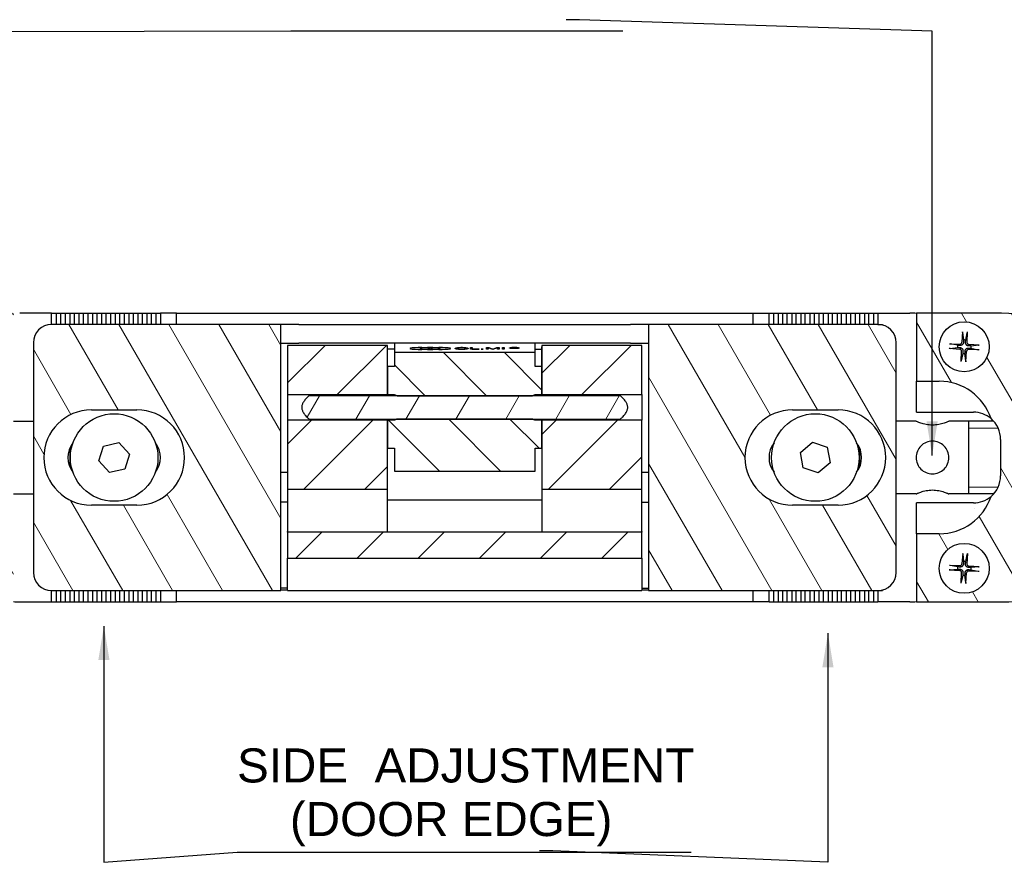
# Model space of a CAD drawing. Header units: millimetres. Extents: x 7 to 622, y 6 to 438.
# Tile 3 of 9: x 75 to 183, y 240 to 333. Entities that reach past the tile are written whole.
import ezdxf

# ---------------------------------------------------------------- set-up
doc = ezdxf.new("R2010")
doc.units = ezdxf.units.MM
doc.header["$LTSCALE"] = 1.5
for name, color, linetype, lineweight in [('Simbolo (ISO)', 7, 'Continuous', 25), ('Tratteggio (ISO)', 7, 'Continuous', 15), ('Visibile (ISO)', 7, 'Continuous', 25), ('Visibile sottile (ISO)', 7, 'Continuous', 20)]:
    doc.layers.add(name, color=color, linetype=linetype, lineweight=lineweight)
doc.styles.add('Miglioranzo', font='ARIAL.TTF')
doc.dimstyles.new('Default - Metodo 1b (ISO)$7', dxfattribs={"dimscale": 1.5, "dimtxt": 2.5, "dimasz": 2.5, "dimexe": 3.175, "dimexo": 0, "dimgap": 0.762, "dimtad": 1, "dimtoh": 1, "dimrnd": 1e-08, "dimtxsty": 'Miglioranzo', "dimcen": 0.09, "dimdle": 10, "dimclrd": 256, "dimclre": 256, "dimclrt": 256, "dimazin": 2, "dimtfac": 1.4, "dimtmove": 0, "dimatfit": 3, "dimfxl": 1, "dimtolj": 1, "dimlwd": -1, "dimlwe": -1, "dimarcsym": 0})

msp = doc.modelspace()

# ---------------------------------------------------------------- hatches: boundary and pattern name
at = {"layer": 'Tratteggio (ISO)'}
h = msp.add_hatch(dxfattribs=at)
h.set_pattern_fill('ANSI31', color=256, scale=38.1, angle=75.0002, style=0)
h.set_pattern_definition([(120.0002, (0, 0), (-4.12444, -2.38126), [])])
edge = h.paths.add_edge_path()
edge.add_line((71.56, 293.03), (74.06, 293.03))
edge.add_line((74.06, 293.03), (74.06, 300.53))
edge.add_line((74.06, 300.53), (64.66, 300.53))
edge.add_ellipse((64.66, 284.63), major_axis=(0, 15.9), ratio=1, start_angle=0, end_angle=180)
edge.add_line((64.66, 268.73), (74.06, 268.73))
edge.add_line((74.06, 268.73), (74.06, 276.23))
edge.add_line((74.06, 276.23), (71.56, 276.23))
edge.add_ellipse((71.56, 282.23), major_axis=(0, -6), ratio=1, start_angle=288.2831, end_angle=360, ccw=False)
edge.add_ellipse((67.81, 282.63), major_axis=(-1.95, -2.28), ratio=1, start_angle=310.469, end_angle=360, ccw=False)
edge.add_line((64.81, 282.63), (64.81, 286.63))
edge.add_ellipse((67.81, 286.63), major_axis=(-3, 0), ratio=1, start_angle=310.469, end_angle=360, ccw=False)
edge.add_ellipse((71.56, 287.03), major_axis=(-5.7, 1.88), ratio=1, start_angle=288.2831, end_angle=360, ccw=False)
edge = h.paths.add_edge_path(flags=0)
edge.add_ellipse((58.81, 276.13), major_axis=(5.15, 0), ratio=1, start_angle=0, end_angle=360)
edge = h.paths.add_edge_path(flags=0)
edge.add_ellipse((58.81, 293.13), major_axis=(5.15, 0), ratio=1, start_angle=0, end_angle=360)
edge = h.paths.add_edge_path(flags=0)
edge.add_ellipse((68.81, 272.43), major_axis=(0.02, -2.75), ratio=1, start_angle=0, end_angle=360)
edge = h.paths.add_edge_path(flags=0)
edge.add_ellipse((68.81, 296.83), major_axis=(0.01, -2.75), ratio=1, start_angle=0, end_angle=360)
edge = h.paths.add_edge_path()
edge.add_line((176.01, 276.23), (173.51, 276.23))
edge.add_line((173.51, 276.23), (173.51, 268.73))
edge.add_line((173.51, 268.73), (182.86, 268.73))
edge.add_ellipse((182.86, 284.63), major_axis=(0, -15.9), ratio=1, start_angle=0, end_angle=180)
edge.add_line((182.86, 300.53), (173.51, 300.53))
edge.add_line((173.51, 300.53), (173.51, 293.03))
edge.add_line((173.51, 293.03), (176.01, 293.03))
edge.add_ellipse((176.01, 287.03), major_axis=(0, 6), ratio=1, start_angle=288.2831, end_angle=360, ccw=False)
edge.add_ellipse((179.76, 286.63), major_axis=(1.95, 2.28), ratio=1, start_angle=310.469, end_angle=360, ccw=False)
edge.add_line((182.76, 286.63), (182.76, 282.63))
edge.add_ellipse((179.76, 282.63), major_axis=(3, 0), ratio=1, start_angle=310.469, end_angle=360, ccw=False)
edge.add_ellipse((176.01, 282.23), major_axis=(5.7, -1.88), ratio=1, start_angle=288.2831, end_angle=360, ccw=False)
edge = h.paths.add_edge_path(flags=0)
edge.add_ellipse((188.76, 293.13), major_axis=(5.15, 0), ratio=1, start_angle=0, end_angle=360)
edge = h.paths.add_edge_path(flags=0)
edge.add_ellipse((188.76, 276.13), major_axis=(5.15, 0), ratio=1, start_angle=0, end_angle=360)
edge = h.paths.add_edge_path(flags=0)
edge.add_ellipse((178.76, 272.43), major_axis=(-0.14, -2.75), ratio=1, start_angle=0, end_angle=360)
edge = h.paths.add_edge_path(flags=0)
edge.add_ellipse((178.76, 296.83), major_axis=(-0.13, -2.75), ratio=1, start_angle=0, end_angle=360)
edge = h.paths.add_edge_path()
edge.add_line((144.01, 299.28), (144.01, 269.98))
edge.add_line((144.01, 269.98), (169.26, 269.98))
edge.add_ellipse((169.26, 271.98), major_axis=(0, -2), ratio=1, start_angle=0, end_angle=90)
edge.add_line((171.26, 271.98), (171.26, 297.28))
edge.add_ellipse((169.26, 297.28), major_axis=(2, 0), ratio=1, start_angle=0, end_angle=90)
edge.add_line((169.26, 299.28), (144.01, 299.28))
edge = h.paths.add_edge_path(flags=0)
edge.add_ellipse((164.86, 284.63), major_axis=(0, 5.25), ratio=1, start_angle=180, end_angle=360)
edge.add_line((164.86, 289.88), (159.86, 289.88))
edge.add_ellipse((159.86, 284.63), major_axis=(0, -5.25), ratio=1, start_angle=180, end_angle=360)
edge.add_line((159.86, 279.38), (164.86, 279.38))
edge = h.paths.add_edge_path()
edge.add_line((78.26, 269.98), (103.51, 269.98))
edge.add_line((103.51, 269.98), (103.51, 299.28))
edge.add_line((103.51, 299.28), (78.26, 299.28))
edge.add_ellipse((78.26, 297.28), major_axis=(0, 2), ratio=1, start_angle=0, end_angle=90)
edge.add_line((76.26, 297.28), (76.26, 271.98))
edge.add_ellipse((78.26, 271.98), major_axis=(-2, 0), ratio=1, start_angle=0, end_angle=90)
edge = h.paths.add_edge_path(flags=0)
edge.add_ellipse((87.66, 284.63), major_axis=(0, 5.25), ratio=1, start_angle=180, end_angle=360)
edge.add_line((87.66, 289.88), (82.66, 289.88))
edge.add_ellipse((82.66, 284.63), major_axis=(0, -5.25), ratio=1, start_angle=180, end_angle=360)
edge.add_line((82.66, 279.38), (87.66, 279.38))
h = msp.add_hatch(dxfattribs=at)
h.set_pattern_fill('ANSI31', color=256, scale=38.1, style=0)
h.set_pattern_definition([(45, (0, 0), (-3.367596, 3.367596), [])])
h.paths.add_polyline_path([(104.26, 291.56), (115.26, 291.56), (115.26, 294.65), (115.26, 296.98), (104.26, 296.98)])
h.paths.add_polyline_path([(115.26, 288.74), (104.26, 288.74), (104.26, 281.15), (115.26, 281.15), (115.26, 285.65)])
h.paths.add_polyline_path([(132.26, 281.15), (143.26, 281.15), (143.26, 288.74), (132.26, 288.74), (132.26, 285.65)])
h.paths.add_polyline_path([(143.26, 296.98), (132.26, 296.98), (132.26, 294.65), (132.26, 291.56), (143.26, 291.56)])
h.paths.add_polyline_path([(143.26, 273.55), (143.26, 276.41), (104.26, 276.41), (104.26, 273.55)])
h = msp.add_hatch(dxfattribs=at)
h.set_pattern_fill('ANSI31', color=256, scale=38.1, angle=90.0002, style=0)
h.set_pattern_definition([(135.0002, (0, 0), (-3.367584, -3.36761), [])])
edge = h.paths.add_edge_path()
edge.add_line((116.01, 294.65), (115.26, 294.65))
edge.add_line((115.26, 294.65), (115.26, 291.56))
edge.add_line((115.26, 291.56), (116.01, 291.56))
edge.add_spline(control_points=[(116.01, 291.56), (116.16, 291.5), (116.31, 291.44)], knot_values=[0, 0, 0, 0.032373, 0.032373, 0.032373], weights=[1, 1.000445, 1], degree=2, periodic=0)
edge.add_line((116.31, 291.44), (131.21, 291.44))
edge.add_spline(control_points=[(131.21, 291.44), (131.35, 291.5), (131.51, 291.56)], knot_values=[0, 0, 0, 0.032373, 0.032373, 0.032373], weights=[1, 1.000445, 1], degree=2, periodic=0)
edge.add_line((131.51, 291.56), (132.26, 291.56))
edge.add_line((132.26, 291.56), (132.26, 294.65))
edge.add_line((132.26, 294.65), (131.51, 294.65))
edge.add_line((131.51, 294.65), (131.51, 296.18))
edge.add_line((131.51, 296.18), (116.01, 296.18))
edge.add_line((116.01, 296.18), (116.01, 294.65))
edge = h.paths.add_edge_path()
edge.add_line((115.26, 285.65), (116.01, 285.65))
edge.add_line((116.01, 285.65), (116.01, 283.14))
edge.add_line((116.01, 283.14), (131.51, 283.14))
edge.add_line((131.51, 283.14), (131.51, 285.65))
edge.add_line((131.51, 285.65), (132.26, 285.65))
edge.add_line((132.26, 285.65), (132.26, 288.74))
edge.add_line((132.26, 288.74), (131.51, 288.74))
edge.add_spline(control_points=[(131.51, 288.74), (131.35, 288.8), (131.21, 288.86)], knot_values=[0, 0, 0, 0.032373, 0.032373, 0.032373], weights=[1, 1.000445, 1], degree=2, periodic=0)
edge.add_line((131.21, 288.86), (116.31, 288.86))
edge.add_spline(control_points=[(116.31, 288.86), (116.16, 288.8), (116.01, 288.74)], knot_values=[0, 0, 0, 0.032373, 0.032373, 0.032373], weights=[1, 1.000445, 1], degree=2, periodic=0)
edge.add_line((116.01, 288.74), (115.26, 288.74))
edge.add_line((115.26, 288.74), (115.26, 285.65))
h = msp.add_hatch(dxfattribs=at)
h.set_pattern_fill('ANSI31', color=256, scale=38.1, angle=15, style=0)
h.set_pattern_definition([(60, (0, 0), (-4.124445, 2.38125), [])])
edge = h.paths.add_edge_path()
edge.add_spline(control_points=[(106.62, 291.44), (105.19, 290.15), (106.62, 288.86)], knot_values=[0, 0, 0, 0.304514, 0.304514, 0.304514], weights=[1, 1.306669, 1], degree=2, periodic=0)
edge.add_line((106.62, 288.86), (116.31, 288.86))
edge.add_line((116.31, 288.86), (131.21, 288.86))
edge.add_line((131.21, 288.86), (140.89, 288.86))
edge.add_spline(control_points=[(140.89, 288.86), (142.33, 290.15), (140.89, 291.44)], knot_values=[0, 0, 0, 0.304514, 0.304514, 0.304514], weights=[1, 1.306669, 1], degree=2, periodic=0)
edge.add_line((140.89, 291.44), (131.21, 291.44))
edge.add_line((131.21, 291.44), (116.31, 291.44))
edge.add_line((116.31, 291.44), (106.62, 291.44))

# ---------------------------------------------------------------- linework, layer by layer
at = {"layer": 'Visibile (ISO)'}
for p, q in [((78.26, 300.53), (74.76, 300.53)), ((78.26, 300.53), (78.76, 300.53)), ((78.26, 299.28), (78.26, 300.53)), ((78.76, 300.53), (78.76, 299.28)), ((78.76, 300.53), (79.26, 300.53)), ((79.26, 300.53), (79.26, 299.28)), ((79.26, 300.53), (79.76, 300.53)), ((79.76, 300.53), (79.76, 299.28)), ((79.76, 300.53), (80.26, 300.53)), ((80.26, 300.53), (80.26, 299.28)), ((80.26, 300.53), (80.76, 300.53)), ((80.76, 300.53), (80.76, 299.28)), ((80.76, 300.53), (81.26, 300.53)), ((81.26, 300.53), (81.26, 299.28)), ((81.26, 300.53), (81.76, 300.53)), ((81.76, 300.53), (81.76, 299.28)), ((81.76, 300.53), (82.26, 300.53)), ((82.26, 300.53), (82.26, 299.28)), ((82.26, 300.53), (82.76, 300.53)), ((82.76, 300.53), (82.76, 299.28)), ((82.76, 300.53), (83.26, 300.53)), ((83.26, 300.53), (83.26, 299.28)), ((83.26, 300.53), (83.76, 300.53)), ((83.76, 300.53), (83.76, 299.28)), ((83.76, 300.53), (84.26, 300.53)), ((84.26, 300.53), (84.26, 299.28)), ((84.26, 300.53), (84.76, 300.53)), ((84.76, 300.53), (84.76, 299.28)), ((84.76, 300.53), (85.26, 300.53)), ((85.26, 300.53), (85.26, 299.28)), ((85.26, 300.53), (85.76, 300.53)), ((85.76, 300.53), (85.76, 299.28)), ((85.76, 300.53), (86.26, 300.53)), ((86.26, 300.53), (86.26, 299.28)), ((86.26, 300.53), (86.76, 300.53)), ((86.76, 300.53), (86.76, 299.28)), ((86.76, 300.53), (87.26, 300.53)), ((87.26, 300.53), (87.26, 299.28)), ((87.26, 300.53), (87.76, 300.53)), ((87.76, 300.53), (87.76, 299.28)), ((87.76, 300.53), (88.26, 300.53)), ((88.26, 300.53), (88.26, 299.28)), ((88.26, 300.53), (88.76, 300.53)), ((88.76, 300.53), (88.76, 299.28)), ((88.76, 300.53), (89.26, 300.53)), ((89.26, 299.28), (89.26, 300.53)), ((89.26, 300.53), (89.76, 300.53)), ((89.76, 300.53), (89.76, 299.28)), ((89.76, 300.53), (90.26, 300.53)), ((92.01, 300.53), (90.26, 300.53)), ((90.26, 300.53), (90.26, 299.28)), ((92.01, 299.28), (92.01, 300.53)), ((92.01, 300.53), (155.51, 300.53)), ((155.51, 300.53), (157.26, 300.53)), ((155.51, 299.28), (155.51, 300.53)), ((157.26, 300.53), (157.76, 300.53)), ((157.26, 299.28), (157.26, 300.53)), ((157.76, 300.53), (157.76, 299.28)), ((157.76, 300.53), (158.26, 300.53)), ((158.26, 300.53), (158.76, 300.53)), ((158.26, 300.53), (158.26, 299.28)), ((158.76, 300.53), (159.26, 300.53)), ((158.76, 300.53), (158.76, 299.28)), ((159.26, 299.28), (159.26, 300.53)), ((159.26, 300.53), (159.76, 300.53)), ((159.76, 300.53), (159.76, 299.28)), ((159.76, 300.53), (160.26, 300.53)), ((160.26, 300.53), (160.76, 300.53)), ((160.26, 299.28), (160.26, 300.53)), ((160.76, 300.53), (161.26, 300.53)), ((160.76, 300.53), (160.76, 299.28)), ((161.26, 300.53), (161.76, 300.53)), ((161.26, 299.28), (161.26, 300.53)), ((161.76, 300.53), (162.26, 300.53)), ((161.76, 300.53), (161.76, 299.28)), ((162.26, 300.53), (162.76, 300.53)), ((162.26, 299.28), (162.26, 300.53)), ((162.76, 300.53), (163.26, 300.53)), ((162.76, 300.53), (162.76, 299.28)), ((163.26, 300.53), (163.76, 300.53)), ((163.26, 299.28), (163.26, 300.53)), ((163.76, 300.53), (164.26, 300.53)), ((163.76, 300.53), (163.76, 299.28)), ((164.26, 300.53), (164.76, 300.53)), ((164.26, 299.28), (164.26, 300.53)), ((164.76, 300.53), (165.26, 300.53)), ((164.76, 300.53), (164.76, 299.28)), ((165.26, 300.53), (165.76, 300.53)), ((165.26, 299.28), (165.26, 300.53)), ((165.76, 300.53), (166.26, 300.53)), ((165.76, 300.53), (165.76, 299.28)), ((166.26, 300.53), (166.76, 300.53)), ((166.26, 299.28), (166.26, 300.53)), ((166.76, 300.53), (167.26, 300.53)), ((166.76, 300.53), (166.76, 299.28)), ((167.26, 300.53), (167.76, 300.53)), ((167.26, 299.28), (167.26, 300.53)), ((167.76, 300.53), (168.26, 300.53)), ((167.76, 300.53), (167.76, 299.28)), ((168.26, 300.53), (168.76, 300.53)), ((168.26, 299.28), (168.26, 300.53)), ((168.76, 300.53), (169.26, 300.53)), ((168.76, 300.53), (168.76, 299.28)), ((169.26, 300.53), (169.26, 299.28)), ((169.26, 300.53), (172.76, 300.53)), ((182.86, 300.53), (173.51, 300.53)), ((173.51, 300.53), (173.51, 293.03)), ((103.51, 299.28), (78.26, 299.28)), ((103.51, 269.98), (103.51, 299.28)), ((105.51, 299.28), (103.51, 299.28)), ((105.51, 299.28), (142.01, 299.28)), ((144.01, 299.28), (142.01, 299.28)), ((144.01, 299.28), (144.01, 269.98)), ((169.26, 299.28), (144.01, 299.28)), ((169.26, 299.28), (169.76, 299.28)), ((169.76, 299.28), (169.76, 299.21)), ((178.58, 298.48), (178.51, 297.33)), ((178.58, 298.39), (178.67, 297.58)), ((178.92, 297.56), (179.08, 298.37)), ((179.09, 298.46), (179.06, 297.3)), ((76.26, 297.28), (76.26, 271.98)), ((103.51, 297.23), (105.51, 297.23)), ((142.01, 297.23), (105.51, 297.23)), ((116.01, 297.23), (116.01, 296.18)), ((131.51, 296.18), (131.51, 297.23)), ((142.01, 297.23), (144.01, 297.23)), ((171.26, 271.98), (171.26, 297.28)), ((177.13, 297.16), (178.28, 297.13)), ((178.02, 296.99), (177.22, 297.15)), ((180.41, 297), (179.26, 297.08)), ((115.26, 296.98), (104.26, 296.98)), ((104.26, 296.98), (104.26, 291.56)), ((115.26, 291.56), (115.26, 296.98)), ((116.01, 296.56), (115.26, 296.56)), ((131.51, 296.18), (116.01, 296.18)), ((116.01, 296.18), (116.01, 294.65)), ((117.81, 296.64), (117.81, 296.6)), ((118.96, 296.64), (118.96, 296.6)), ((119.29, 296.72), (119.29, 296.71)), ((119.29, 296.56), (119.29, 296.55)), ((119.38, 296.73), (119.38, 296.72)), ((119.38, 296.57), (119.38, 296.56)), ((119.47, 296.72), (119.47, 296.71)), ((119.47, 296.56), (119.47, 296.55)), ((119.81, 296.64), (119.81, 296.6)), ((120.11, 296.64), (120.11, 296.6)), ((120.44, 296.72), (120.44, 296.71)), ((120.44, 296.56), (120.44, 296.55)), ((120.53, 296.73), (120.53, 296.72)), ((120.53, 296.57), (120.53, 296.56)), ((120.62, 296.72), (120.62, 296.71)), ((120.62, 296.56), (120.62, 296.55)), ((120.96, 296.64), (120.96, 296.6)), ((122.11, 296.64), (122.11, 296.6)), ((122.91, 296.64), (122.91, 296.57)), ((123.93, 296.65), (123.93, 296.57)), ((124.39, 296.55), (124.39, 296.75)), ((124.39, 296.75), (124.59, 296.75)), ((125.33, 296.55), (124.39, 296.55)), ((124.59, 296.75), (124.59, 296.57)), ((124.59, 296.57), (125.33, 296.57)), ((124.59, 296.57), (124.59, 296.55)), ((125.33, 296.57), (125.33, 296.55)), ((125.58, 296.55), (125.58, 296.57)), ((125.58, 296.57), (125.79, 296.57)), ((125.79, 296.55), (125.58, 296.55)), ((125.79, 296.57), (125.79, 296.55)), ((126.14, 296.55), (126.14, 296.75)), ((126.14, 296.75), (126.43, 296.75)), ((126.33, 296.55), (126.14, 296.55)), ((126.76, 296.55), (126.33, 296.72)), ((126.33, 296.72), (126.33, 296.72)), ((126.33, 296.72), (126.33, 296.55)), ((126.43, 296.75), (126.79, 296.6)), ((126.43, 296.75), (126.43, 296.68)), ((126.94, 296.55), (126.76, 296.55)), ((126.86, 296.57), (126.86, 296.57)), ((126.86, 296.57), (126.86, 296.55)), ((126.86, 296.57), (126.86, 296.55)), ((126.94, 296.61), (127.3, 296.75)), ((127.37, 296.71), (126.94, 296.55)), ((127.3, 296.75), (127.56, 296.75)), ((127.3, 296.75), (127.3, 296.69)), ((127.37, 296.55), (127.37, 296.71)), ((127.37, 296.71), (127.37, 296.71)), ((127.56, 296.55), (127.37, 296.55)), ((127.56, 296.75), (127.56, 296.55)), ((127.91, 296.55), (127.91, 296.75)), ((127.91, 296.75), (128.11, 296.75)), ((128.11, 296.55), (127.91, 296.55)), ((128.11, 296.75), (128.11, 296.55)), ((128.77, 296.7), (128.77, 296.67)), ((129.01, 296.73), (129.29, 296.73)), ((129.01, 296.67), (129.01, 296.73)), ((129.1, 296.67), (129.01, 296.67)), ((129.28, 296.72), (129.1, 296.72)), ((129.1, 296.72), (129.1, 296.7)), ((129.1, 296.7), (129.1, 296.69)), ((129.1, 296.7), (129.28, 296.7)), ((129.1, 296.69), (129.1, 296.67)), ((129.21, 296.69), (129.1, 296.69)), ((129.39, 296.67), (129.21, 296.69)), ((129.34, 296.72), (129.28, 296.72)), ((129.28, 296.7), (129.28, 296.68)), ((129.28, 296.7), (129.34, 296.7)), ((129.29, 296.73), (129.39, 296.72)), ((129.29, 296.73), (129.29, 296.72)), ((129.31, 296.7), (129.49, 296.67)), ((129.31, 296.7), (129.31, 296.68)), ((129.39, 296.7), (129.31, 296.7)), ((129.36, 296.71), (129.34, 296.72)), ((129.34, 296.7), (129.36, 296.71)), ((129.34, 296.7), (129.34, 296.7)), ((129.36, 296.71), (129.36, 296.7)), ((129.36, 296.71), (129.37, 296.71)), ((129.37, 296.71), (129.36, 296.71)), ((129.37, 296.71), (129.37, 296.7)), ((129.37, 296.71), (129.37, 296.71)), ((129.39, 296.72), (129.43, 296.72)), ((129.39, 296.72), (129.39, 296.7)), ((129.43, 296.7), (129.39, 296.7)), ((129.49, 296.67), (129.39, 296.67)), ((129.43, 296.72), (129.46, 296.71)), ((129.43, 296.72), (129.43, 296.7)), ((129.46, 296.71), (129.43, 296.7)), ((129.46, 296.71), (129.46, 296.71)), ((129.68, 296.7), (129.68, 296.67)), ((131.51, 296.56), (132.24, 296.56)), ((131.51, 294.65), (131.51, 296.18)), ((132.24, 294.65), (132.24, 296.81)), ((132.26, 296.81), (132.24, 296.81)), ((143.26, 296.98), (132.26, 296.98)), ((132.26, 296.98), (132.26, 291.56)), ((143.26, 291.56), (143.26, 296.98)), ((177.1, 296.66), (178.26, 296.58)), ((177.2, 296.65), (178.01, 296.74)), ((178.42, 295.2), (178.46, 296.36)), ((178.6, 296.09), (178.43, 295.29)), ((178.93, 295.27), (178.84, 296.08)), ((178.93, 295.17), (179.01, 296.33)), ((180.39, 296.49), (179.23, 296.53)), ((179.49, 296.67), (180.3, 296.5)), ((180.32, 297), (179.51, 296.91)), ((116.01, 294.65), (115.26, 294.65)), ((115.26, 294.65), (115.26, 291.56)), ((132.26, 294.65), (131.51, 294.65)), ((132.26, 291.56), (132.26, 294.65)), ((173.51, 293.03), (176.01, 293.03)), ((173.51, 289.63), (173.51, 293.03)), ((104.26, 291.56), (115.26, 291.56)), ((104.26, 291.56), (104.26, 288.74)), ((140.89, 291.44), (106.62, 291.44)), ((115.26, 291.44), (115.26, 291.56)), ((115.26, 291.56), (116.01, 291.56)), ((115.26, 291.44), (115.26, 291.56)), ((116.01, 291.56), (116.01, 291.44)), ((116.31, 291.44), (131.21, 291.44)), ((131.51, 291.56), (132.26, 291.56)), ((131.51, 291.44), (131.51, 291.56)), ((132.26, 291.56), (143.26, 291.56)), ((132.26, 291.44), (132.26, 291.56)), ((132.26, 291.56), (132.26, 291.44)), ((143.26, 291.56), (143.26, 288.74)), ((82.66, 289.88), (87.66, 289.88)), ((159.86, 289.88), (164.86, 289.88)), ((173.51, 289.63), (179.76, 289.63)), ((74.06, 288.63), (76.26, 288.63)), ((115.26, 288.74), (104.26, 288.74)), ((104.26, 288.74), (104.26, 281.15)), ((106.62, 288.86), (140.89, 288.86)), ((115.26, 288.74), (115.26, 288.86)), ((115.26, 288.74), (115.26, 288.86)), ((115.26, 281.15), (115.26, 288.74)), ((116.01, 288.74), (115.26, 288.74)), ((115.26, 288.74), (115.26, 285.65)), ((116.01, 288.86), (116.01, 288.74)), ((131.21, 288.86), (116.31, 288.86)), ((131.51, 288.74), (131.51, 288.86)), ((132.26, 288.74), (131.51, 288.74)), ((132.26, 288.74), (132.26, 288.86)), ((132.26, 288.86), (132.26, 288.74)), ((143.26, 288.74), (132.26, 288.74)), ((132.26, 288.74), (132.26, 281.15)), ((132.26, 285.65), (132.26, 288.74)), ((143.26, 281.15), (143.26, 288.74)), ((173.46, 288.63), (171.26, 288.63)), ((181.99, 288.63), (177.06, 288.63)), ((179.26, 280.63), (179.26, 288.63)), ((83.98, 285.9), (85.67, 286.28)), ((85.67, 286.28), (86.85, 285.01)), ((160.72, 285.2), (162.04, 286.33)), ((162.04, 286.33), (163.67, 285.76)), ((182.76, 286.63), (182.76, 282.63)), ((80.26, 285.63), (80.26, 283.63)), ((83.47, 284.25), (83.98, 285.9)), ((89.76, 286.16), (89.76, 286.07)), ((115.26, 285.65), (116.01, 285.65)), ((116.01, 285.65), (116.01, 283.14)), ((131.51, 283.14), (131.51, 285.65)), ((131.51, 285.65), (132.26, 285.65)), ((157.76, 286.16), (157.76, 286.07)), ((161.04, 283.5), (160.72, 285.2)), ((163.67, 285.76), (163.99, 284.05)), ((167.26, 283.63), (167.26, 285.63)), ((84.64, 282.98), (83.47, 284.25)), ((86.85, 285.01), (86.33, 283.35)), ((163.99, 284.05), (162.68, 282.93)), ((86.33, 283.35), (84.64, 282.98)), ((89.76, 283.19), (89.76, 283.1)), ((103.51, 283.03), (104.26, 283.03)), ((116.01, 283.14), (131.51, 283.14)), ((143.26, 283.03), (144.01, 283.03)), ((157.76, 283.19), (157.76, 283.1)), ((162.68, 282.93), (161.04, 283.5)), ((104.26, 281.15), (115.26, 281.15)), ((104.26, 281.15), (104.26, 276.5)), ((115.26, 276.5), (115.26, 281.15)), ((132.26, 281.15), (143.26, 281.15)), ((132.26, 281.15), (132.26, 276.5)), ((143.26, 276.5), (143.26, 281.15)), ((74.06, 280.63), (76.26, 280.63)), ((104.26, 279.73), (103.51, 279.73)), ((115.26, 279.98), (132.26, 279.98)), ((143.26, 279.73), (144.01, 279.73)), ((173.46, 280.63), (171.26, 280.63)), ((181.99, 280.63), (177.06, 280.63)), ((87.66, 279.38), (82.66, 279.38)), ((164.86, 279.38), (159.86, 279.38)), ((173.51, 276.23), (173.51, 279.63)), ((179.76, 279.63), (173.51, 279.63)), ((104.26, 276.41), (104.26, 276.5)), ((143.26, 276.5), (143.26, 276.41)), ((143.26, 276.41), (104.26, 276.41)), ((104.26, 276.41), (104.26, 273.55)), ((143.26, 273.55), (143.26, 276.41)), ((176.01, 276.23), (173.51, 276.23)), ((173.51, 276.23), (173.51, 268.73)), ((104.26, 273.55), (143.26, 273.55)), ((104.26, 269.98), (104.26, 273.55)), ((143.26, 273.55), (143.26, 269.98)), ((178.59, 274.08), (178.51, 272.93)), ((178.59, 273.99), (178.67, 273.18)), ((178.92, 273.16), (179.09, 273.97)), ((179.1, 274.06), (179.06, 272.9)), ((177.1, 272.26), (178.26, 272.18)), ((177.13, 272.77), (178.29, 272.73)), ((177.19, 272.26), (178.01, 272.34)), ((178.02, 272.59), (177.22, 272.76)), ((180.39, 272.09), (179.23, 272.13)), ((180.41, 272.6), (179.26, 272.68)), ((179.49, 272.27), (180.29, 272.1)), ((180.32, 272.6), (179.51, 272.51)), ((178.42, 270.8), (178.46, 271.96)), ((178.6, 271.69), (178.43, 270.89)), ((178.93, 270.87), (178.84, 271.68)), ((178.93, 270.77), (179.01, 271.93)), ((78.26, 269.98), (103.51, 269.98)), ((78.26, 268.73), (78.26, 269.98)), ((78.76, 269.98), (78.76, 268.73)), ((79.26, 269.98), (79.26, 268.73)), ((79.76, 269.98), (79.76, 268.73)), ((80.26, 269.98), (80.26, 268.73)), ((80.76, 269.98), (80.76, 268.73)), ((81.26, 269.98), (81.26, 268.73)), ((81.76, 269.98), (81.76, 268.73)), ((82.26, 269.98), (82.26, 268.73)), ((82.76, 269.98), (82.76, 268.73)), ((83.26, 269.98), (83.26, 268.73)), ((83.76, 269.98), (83.76, 268.73)), ((84.26, 269.98), (84.26, 268.73)), ((84.76, 269.98), (84.76, 268.73)), ((85.26, 269.98), (85.26, 268.73)), ((85.76, 269.98), (85.76, 268.73)), ((86.26, 269.98), (86.26, 268.73)), ((86.76, 269.98), (86.76, 268.73)), ((87.26, 269.98), (87.26, 268.73)), ((87.76, 269.98), (87.76, 268.73)), ((88.26, 269.98), (88.26, 268.73)), ((88.76, 269.98), (88.76, 268.73)), ((89.26, 268.73), (89.26, 269.98)), ((89.76, 269.98), (89.76, 268.73)), ((90.26, 269.98), (90.26, 268.73)), ((92.01, 268.73), (92.01, 269.98)), ((104.26, 270.23), (103.51, 270.23)), ((104.26, 270.03), (103.51, 270.03)), ((104.26, 269.98), (143.26, 269.98)), ((143.26, 270.23), (144.01, 270.23)), ((143.99, 270.03), (143.26, 270.03)), ((143.99, 270.23), (143.99, 270.03)), ((144.01, 269.98), (169.26, 269.98)), ((155.51, 268.73), (155.51, 269.98)), ((157.26, 268.73), (157.26, 269.98)), ((157.76, 269.98), (157.76, 268.73)), ((158.26, 269.98), (158.26, 268.73)), ((158.76, 269.98), (158.76, 268.73)), ((159.26, 268.73), (159.26, 269.98)), ((159.76, 269.98), (159.76, 268.73)), ((160.26, 268.73), (160.26, 269.98)), ((160.76, 269.98), (160.76, 268.73)), ((161.26, 268.73), (161.26, 269.98)), ((161.76, 269.98), (161.76, 268.73)), ((162.26, 268.73), (162.26, 269.98)), ((162.76, 269.98), (162.76, 268.73)), ((163.26, 268.73), (163.26, 269.98)), ((163.76, 269.98), (163.76, 268.73)), ((164.26, 268.73), (164.26, 269.98)), ((164.76, 269.98), (164.76, 268.73)), ((165.26, 268.73), (165.26, 269.98)), ((165.76, 269.98), (165.76, 268.73)), ((166.26, 268.73), (166.26, 269.98)), ((166.76, 269.98), (166.76, 268.73)), ((167.26, 268.73), (167.26, 269.98)), ((167.76, 269.98), (167.76, 268.73)), ((168.26, 268.73), (168.26, 269.98)), ((168.76, 269.98), (168.76, 268.73)), ((169.26, 269.98), (169.76, 269.98)), ((169.26, 269.98), (169.26, 268.73)), ((169.76, 270.04), (169.76, 269.98)), ((74.76, 268.73), (78.26, 268.73)), ((78.26, 268.73), (78.76, 268.73)), ((78.76, 268.73), (79.26, 268.73)), ((79.26, 268.73), (79.76, 268.73)), ((79.76, 268.73), (80.26, 268.73)), ((80.26, 268.73), (80.76, 268.73)), ((80.76, 268.73), (81.26, 268.73)), ((81.26, 268.73), (81.76, 268.73)), ((81.76, 268.73), (82.26, 268.73)), ((82.26, 268.73), (82.76, 268.73)), ((82.76, 268.73), (83.26, 268.73)), ((83.26, 268.73), (83.76, 268.73)), ((83.76, 268.73), (84.26, 268.73)), ((84.26, 268.73), (84.76, 268.73)), ((84.76, 268.73), (85.26, 268.73)), ((85.26, 268.73), (85.76, 268.73)), ((85.76, 268.73), (86.26, 268.73)), ((86.26, 268.73), (86.76, 268.73)), ((86.76, 268.73), (87.26, 268.73)), ((87.26, 268.73), (87.76, 268.73)), ((87.76, 268.73), (88.26, 268.73)), ((88.26, 268.73), (88.76, 268.73)), ((88.76, 268.73), (89.26, 268.73)), ((89.26, 268.73), (89.76, 268.73)), ((89.76, 268.73), (90.26, 268.73)), ((90.26, 268.73), (92.01, 268.73)), ((155.51, 268.73), (92.01, 268.73)), ((157.26, 268.73), (155.51, 268.73)), ((157.26, 268.73), (157.76, 268.73)), ((157.76, 268.73), (158.26, 268.73)), ((158.26, 268.73), (158.76, 268.73)), ((158.76, 268.73), (159.26, 268.73)), ((159.26, 268.73), (159.76, 268.73)), ((159.76, 268.73), (160.26, 268.73)), ((160.26, 268.73), (160.76, 268.73)), ((160.76, 268.73), (161.26, 268.73)), ((161.26, 268.73), (161.76, 268.73)), ((161.76, 268.73), (162.26, 268.73)), ((162.26, 268.73), (162.76, 268.73)), ((162.76, 268.73), (163.26, 268.73)), ((163.26, 268.73), (163.76, 268.73)), ((163.76, 268.73), (164.26, 268.73)), ((164.26, 268.73), (164.76, 268.73)), ((164.76, 268.73), (165.26, 268.73)), ((165.26, 268.73), (165.76, 268.73)), ((165.76, 268.73), (166.26, 268.73)), ((166.26, 268.73), (166.76, 268.73)), ((166.76, 268.73), (167.26, 268.73)), ((167.26, 268.73), (167.76, 268.73)), ((167.76, 268.73), (168.26, 268.73)), ((168.26, 268.73), (168.76, 268.73)), ((168.76, 268.73), (169.26, 268.73)), ((172.76, 268.73), (169.26, 268.73)), ((173.51, 268.73), (182.86, 268.73))]:
    msp.add_line(p, q, dxfattribs=at)
for centre, radius in [((178.76, 296.83), 2.75), ((85.16, 284.63), 4.82), ((162.36, 284.63), 4.82), ((178.76, 272.43), 2.75)]:
    msp.add_circle(centre, radius, dxfattribs=at)
for centre, radius, start, end in [((172.76, 292.53), 8, 84.6206, 90), ((182.86, 284.63), 15.9, 270, 90), ((78.26, 297.28), 2, 90, 180), ((169.26, 297.28), 2, 0, 90), ((178.29, 297.34), 0.215, 268.322, 356.0575), ((178.76, 296.83), 0.752, 77.7975, 96.5819), ((179.27, 297.29), 0.215, 178.322, 266.0575), ((178.76, 296.83), 0.752, 167.7975, 186.5819), ((178.24, 296.36), 0.215, 358.322, 86.0575), ((178.76, 296.83), 0.752, 257.7975, 276.5819), ((179.22, 296.31), 0.215, 88.322, 176.0575), ((178.76, 296.83), 0.752, 347.7975, 6.5819), ((176.01, 287.03), 6, 18.2831, 90), ((82.66, 284.63), 5.25, 90, 270), ((87.66, 284.63), 5.25, 270, 90), ((159.86, 284.63), 5.25, 90, 270), ((164.86, 284.63), 5.25, 270, 90), ((179.76, 286.63), 3, 49.531, 90), ((179.76, 286.63), 3, 0, 49.531), ((82.66, 284.63), 2.6, 141.8446, 218.1554), ((87.66, 284.63), 2.6, 321.8446, 38.1554), ((159.86, 284.63), 2.6, 141.8446, 218.1554), ((164.86, 284.63), 2.6, 321.8446, 38.1554), ((179.76, 282.63), 3, 310.469, 0), ((176.01, 282.23), 6, 270, 341.7169), ((179.76, 282.63), 3, 270, 310.469), ((178.76, 272.43), 0.752, 167.6616, 186.4459), ((178.24, 271.96), 0.215, 358.186, 85.9215), ((178.29, 272.94), 0.215, 268.186, 355.9215), ((178.76, 272.43), 0.752, 77.6616, 96.4459), ((179.22, 271.91), 0.215, 88.186, 175.9215), ((179.27, 272.89), 0.215, 178.186, 265.9215), ((178.76, 272.43), 0.752, 347.6616, 6.4459), ((78.26, 271.98), 2, 180, 270), ((169.26, 271.98), 2, 270, 0), ((178.76, 272.43), 0.752, 257.6616, 276.4459), ((74.76, 276.73), 8, 264.9802, 270), ((172.76, 276.73), 8, 270, 275.3794)]:
    msp.add_arc(centre, radius, start, end, dxfattribs=at)
for centre, major_axis, start_param, end_param in [((118.81, 296.64), (-1.1, 0), 4.162342, 8.404029), ((118.81, 296.64), (-1, 0), 4.207517, 8.358854), ((119.96, 296.64), (-1.1, 0), 5.363074, 7.203297), ((119.96, 296.64), (-1, 0), 5.324993, 7.241377), ((119.96, 296.64), (1.1, 0), 1.020749, 2.120843), ((118.81, 296.64), (1, 0), 5.324993, 7.241377), ((119.96, 296.64), (-1.1, 0), 1.020749, 2.120843), ((119.96, 296.64), (-1, 0), 4.207517, 5.217261), ((118.81, 296.64), (1.1, 0), 5.363074, 7.203297), ((119.96, 296.64), (1, 0), 4.207517, 5.217261), ((121.11, 296.64), (-1.1, 0), 5.363074, 7.203297), ((121.11, 296.64), (-1, 0), 5.324993, 7.241377), ((121.11, 296.64), (1.1, 0), 4.162342, 8.404029), ((119.96, 296.64), (1, 0), 5.324993, 7.241377), ((121.11, 296.64), (1, 0), 4.207517, 8.358854), ((119.96, 296.64), (1.1, 0), 5.363074, 7.203297)]:
    msp.add_ellipse(centre, major_axis=major_axis, ratio=0.091391, start_param=start_param, end_param=end_param, dxfattribs=at)
for points, knots in [([(178.58, 298.39), (178.58, 298.4), (178.58, 298.4), (178.58, 298.42), (178.58, 298.43), (178.58, 298.45), (178.58, 298.47), (178.58, 298.48)], [0.03495487, 0.03495487, 0.03495487, 0.03495487, 0.03801973, 0.03801973, 0.04181436, 0.04181436, 0.04566018, 0.04566018, 0.04566018, 0.04566018]), ([(179.09, 298.46), (179.09, 298.44), (179.09, 298.43), (179.09, 298.41), (179.09, 298.39), (179.09, 298.38), (179.08, 298.37), (179.08, 298.37)], [0.0153115, 0.0153115, 0.0153115, 0.0153115, 0.01915732, 0.01915732, 0.02295195, 0.02295195, 0.02601681, 0.02601681, 0.02601681, 0.02601681]), ([(177.13, 297.16), (177.14, 297.16), (177.16, 297.16), (177.18, 297.16), (177.19, 297.16), (177.21, 297.16), (177.22, 297.16), (177.22, 297.15)], [0.0153115, 0.0153115, 0.0153115, 0.0153115, 0.01915732, 0.01915732, 0.02295195, 0.02295195, 0.02601681, 0.02601681, 0.02601681, 0.02601681]), ([(178.67, 297.32), (178.66, 297.28), (178.66, 297.24), (178.63, 297.18), (178.62, 297.15), (178.59, 297.1), (178.57, 297.08), (178.53, 297.04), (178.5, 297.02), (178.45, 296.99), (178.42, 296.98), (178.36, 296.97), (178.32, 296.96), (178.28, 296.97)], [0.16722794, 0.16722794, 0.16722794, 0.16722794, 0.17980141, 0.17980141, 0.1882428, 0.1882428, 0.19668418, 0.19668418, 0.20512557, 0.20512557, 0.21356695, 0.21356695, 0.22614043, 0.22614043, 0.22614043, 0.22614043]), ([(179.25, 296.92), (179.21, 296.92), (179.16, 296.93), (179.1, 296.95), (179.08, 296.96), (179.03, 297), (179.01, 297.02), (178.97, 297.06), (178.95, 297.08), (178.92, 297.13), (178.91, 297.16), (178.9, 297.22), (178.89, 297.27), (178.9, 297.31)], [0.16722794, 0.16722794, 0.16722794, 0.16722794, 0.17980141, 0.17980141, 0.1882428, 0.1882428, 0.19668418, 0.19668418, 0.20512557, 0.20512557, 0.21356695, 0.21356695, 0.22614043, 0.22614043, 0.22614043, 0.22614043]), ([(177.2, 296.65), (177.19, 296.65), (177.18, 296.65), (177.17, 296.65), (177.15, 296.65), (177.13, 296.65), (177.12, 296.65), (177.1, 296.66)], [0.03495487, 0.03495487, 0.03495487, 0.03495487, 0.03801973, 0.03801973, 0.04181436, 0.04181436, 0.04566018, 0.04566018, 0.04566018, 0.04566018]), ([(178.27, 296.74), (178.31, 296.74), (178.35, 296.73), (178.41, 296.71), (178.44, 296.69), (178.49, 296.66), (178.51, 296.64), (178.55, 296.6), (178.56, 296.57), (178.59, 296.52), (178.6, 296.5), (178.62, 296.43), (178.62, 296.39), (178.62, 296.35)], [0.16722794, 0.16722794, 0.16722794, 0.16722794, 0.17980141, 0.17980141, 0.1882428, 0.1882428, 0.19668418, 0.19668418, 0.20512557, 0.20512557, 0.21356695, 0.21356695, 0.22614043, 0.22614043, 0.22614043, 0.22614043]), ([(178.85, 296.34), (178.85, 296.38), (178.86, 296.42), (178.88, 296.48), (178.89, 296.51), (178.93, 296.56), (178.95, 296.58), (178.99, 296.62), (179.01, 296.63), (179.06, 296.66), (179.09, 296.67), (179.15, 296.69), (179.19, 296.69), (179.23, 296.69)], [0.16722794, 0.16722794, 0.16722794, 0.16722794, 0.17980141, 0.17980141, 0.1882428, 0.1882428, 0.19668418, 0.19668418, 0.20512557, 0.20512557, 0.21356695, 0.21356695, 0.22614043, 0.22614043, 0.22614043, 0.22614043]), ([(180.39, 296.49), (180.37, 296.49), (180.36, 296.5), (180.34, 296.5), (180.32, 296.5), (180.31, 296.5), (180.3, 296.5), (180.3, 296.5)], [0.0153115, 0.0153115, 0.0153115, 0.0153115, 0.01915732, 0.01915732, 0.02295195, 0.02295195, 0.02601681, 0.02601681, 0.02601681, 0.02601681]), ([(180.32, 297), (180.32, 297), (180.33, 297), (180.35, 297), (180.36, 297), (180.38, 297), (180.4, 297), (180.41, 297)], [0.03495487, 0.03495487, 0.03495487, 0.03495487, 0.03801973, 0.03801973, 0.04181436, 0.04181436, 0.04566018, 0.04566018, 0.04566018, 0.04566018]), ([(178.42, 295.2), (178.42, 295.21), (178.42, 295.23), (178.43, 295.25), (178.43, 295.26), (178.43, 295.28), (178.43, 295.29), (178.43, 295.29)], [0.0153115, 0.0153115, 0.0153115, 0.0153115, 0.01915732, 0.01915732, 0.02295195, 0.02295195, 0.02601681, 0.02601681, 0.02601681, 0.02601681]), ([(178.93, 295.27), (178.93, 295.26), (178.93, 295.25), (178.93, 295.24), (178.93, 295.23), (178.93, 295.2), (178.93, 295.19), (178.93, 295.17)], [0.03495487, 0.03495487, 0.03495487, 0.03495487, 0.03801973, 0.03801973, 0.04181436, 0.04181436, 0.04566018, 0.04566018, 0.04566018, 0.04566018]), ([(177.06, 288.63), (177.06, 288.63), (177.01, 288.61), (176.83, 288.53), (176.69, 288.47), (176.37, 288.37), (176.17, 288.31), (175.73, 288.22), (175.49, 288.2), (175.03, 288.2), (174.79, 288.22), (174.34, 288.31), (174.14, 288.37), (173.83, 288.47), (173.69, 288.53), (173.5, 288.61), (173.46, 288.63), (173.46, 288.63)], [0.2755816, 0.2755816, 0.2755816, 0.2755816, 0.3444186, 0.3444186, 0.4132555, 0.4132555, 0.4822094, 0.4822094, 0.5511633, 0.5511633, 0.6201171, 0.6201171, 0.689071, 0.689071, 0.757908, 0.757908, 0.8267449, 0.8267449, 0.8267449, 0.8267449]), ([(175.26, 286.43), (175.49, 286.43), (175.73, 286.38), (176.17, 286.2), (176.37, 286.06), (176.69, 285.74), (176.83, 285.54), (177.01, 285.1), (177.06, 284.86), (177.06, 284.4), (177.01, 284.16), (176.83, 283.71), (176.69, 283.51), (176.37, 283.2), (176.17, 283.06), (175.73, 282.87), (175.49, 282.83), (175.03, 282.83), (174.79, 282.87), (174.34, 283.06), (174.14, 283.2), (173.83, 283.51), (173.69, 283.71), (173.5, 284.16), (173.46, 284.4), (173.46, 284.86), (173.5, 285.1), (173.69, 285.54), (173.83, 285.74), (174.14, 286.06), (174.34, 286.2), (174.79, 286.38), (175.03, 286.43), (175.26, 286.43)], [0, 0, 0, 0, 0.068954, 0.068954, 0.137908, 0.137908, 0.206745, 0.206745, 0.275582, 0.275582, 0.344419, 0.344419, 0.413255, 0.413255, 0.482209, 0.482209, 0.551163, 0.551163, 0.620117, 0.620117, 0.689071, 0.689071, 0.757908, 0.757908, 0.826745, 0.826745, 0.895582, 0.895582, 0.964419, 0.964419, 1.033373, 1.033373, 1.102327, 1.102327, 1.102327, 1.102327]), ([(173.46, 280.63), (173.46, 280.63), (173.5, 280.65), (173.69, 280.73), (173.83, 280.78), (174.14, 280.89), (174.34, 280.95), (174.79, 281.03), (175.03, 281.06), (175.49, 281.06), (175.73, 281.03), (176.17, 280.95), (176.37, 280.89), (176.69, 280.78), (176.83, 280.73), (177.01, 280.65), (177.06, 280.63), (177.06, 280.63)], [0.2755816, 0.2755816, 0.2755816, 0.2755816, 0.3444186, 0.3444186, 0.4132555, 0.4132555, 0.4822094, 0.4822094, 0.5511633, 0.5511633, 0.6201171, 0.6201171, 0.689071, 0.689071, 0.757908, 0.757908, 0.8267449, 0.8267449, 0.8267449, 0.8267449]), ([(178.59, 273.99), (178.59, 274), (178.59, 274), (178.59, 274.02), (178.59, 274.03), (178.59, 274.05), (178.59, 274.07), (178.59, 274.08)], [0.03495487, 0.03495487, 0.03495487, 0.03495487, 0.03801973, 0.03801973, 0.04181436, 0.04181436, 0.04566018, 0.04566018, 0.04566018, 0.04566018]), ([(179.1, 274.06), (179.09, 274.04), (179.09, 274.03), (179.09, 274.01), (179.09, 273.99), (179.09, 273.98), (179.09, 273.97), (179.09, 273.97)], [0.0153115, 0.0153115, 0.0153115, 0.0153115, 0.01915732, 0.01915732, 0.02295195, 0.02295195, 0.02601681, 0.02601681, 0.02601681, 0.02601681]), ([(177.19, 272.26), (177.19, 272.26), (177.18, 272.26), (177.17, 272.26), (177.15, 272.26), (177.13, 272.26), (177.12, 272.26), (177.1, 272.26)], [0.03495487, 0.03495487, 0.03495487, 0.03495487, 0.03801973, 0.03801973, 0.04181436, 0.04181436, 0.04566018, 0.04566018, 0.04566018, 0.04566018]), ([(177.13, 272.77), (177.14, 272.77), (177.16, 272.77), (177.18, 272.76), (177.19, 272.76), (177.21, 272.76), (177.22, 272.76), (177.22, 272.76)], [0.0153115, 0.0153115, 0.0153115, 0.0153115, 0.01915732, 0.01915732, 0.02295195, 0.02295195, 0.02601681, 0.02601681, 0.02601681, 0.02601681]), ([(178.27, 272.34), (178.31, 272.34), (178.35, 272.33), (178.41, 272.31), (178.44, 272.29), (178.49, 272.26), (178.51, 272.24), (178.55, 272.2), (178.56, 272.17), (178.59, 272.12), (178.6, 272.1), (178.62, 272.03), (178.62, 271.99), (178.62, 271.95)], [0.16722794, 0.16722794, 0.16722794, 0.16722794, 0.17980141, 0.17980141, 0.1882428, 0.1882428, 0.19668418, 0.19668418, 0.20512557, 0.20512557, 0.21356695, 0.21356695, 0.22614043, 0.22614043, 0.22614043, 0.22614043]), ([(178.67, 272.92), (178.67, 272.88), (178.66, 272.84), (178.64, 272.78), (178.62, 272.75), (178.59, 272.7), (178.57, 272.68), (178.53, 272.64), (178.5, 272.62), (178.45, 272.6), (178.42, 272.59), (178.36, 272.57), (178.32, 272.57), (178.28, 272.57)], [0.16722794, 0.16722794, 0.16722794, 0.16722794, 0.17980141, 0.17980141, 0.1882428, 0.1882428, 0.19668418, 0.19668418, 0.20512557, 0.20512557, 0.21356695, 0.21356695, 0.22614043, 0.22614043, 0.22614043, 0.22614043]), ([(178.85, 271.94), (178.85, 271.98), (178.86, 272.02), (178.88, 272.08), (178.89, 272.11), (178.92, 272.16), (178.94, 272.18), (178.99, 272.22), (179.01, 272.23), (179.06, 272.26), (179.09, 272.27), (179.15, 272.29), (179.19, 272.29), (179.23, 272.29)], [0.16722794, 0.16722794, 0.16722794, 0.16722794, 0.17980141, 0.17980141, 0.1882428, 0.1882428, 0.19668418, 0.19668418, 0.20512557, 0.20512557, 0.21356695, 0.21356695, 0.22614043, 0.22614043, 0.22614043, 0.22614043]), ([(179.25, 272.52), (179.21, 272.52), (179.17, 272.53), (179.1, 272.55), (179.08, 272.56), (179.03, 272.6), (179.01, 272.62), (178.97, 272.66), (178.95, 272.68), (178.92, 272.73), (178.91, 272.76), (178.9, 272.82), (178.9, 272.87), (178.9, 272.91)], [0.16722794, 0.16722794, 0.16722794, 0.16722794, 0.17980141, 0.17980141, 0.1882428, 0.1882428, 0.19668418, 0.19668418, 0.20512557, 0.20512557, 0.21356695, 0.21356695, 0.22614043, 0.22614043, 0.22614043, 0.22614043]), ([(180.32, 272.6), (180.32, 272.6), (180.33, 272.6), (180.35, 272.6), (180.36, 272.6), (180.38, 272.6), (180.4, 272.6), (180.41, 272.6)], [0.03495487, 0.03495487, 0.03495487, 0.03495487, 0.03801973, 0.03801973, 0.04181436, 0.04181436, 0.04566018, 0.04566018, 0.04566018, 0.04566018]), ([(180.39, 272.09), (180.37, 272.09), (180.36, 272.09), (180.33, 272.09), (180.32, 272.09), (180.31, 272.1), (180.3, 272.1), (180.29, 272.1)], [0.0153115, 0.0153115, 0.0153115, 0.0153115, 0.01915732, 0.01915732, 0.02295195, 0.02295195, 0.02601681, 0.02601681, 0.02601681, 0.02601681]), ([(178.42, 270.8), (178.42, 270.81), (178.42, 270.83), (178.42, 270.85), (178.42, 270.86), (178.43, 270.88), (178.43, 270.89), (178.43, 270.89)], [0.0153115, 0.0153115, 0.0153115, 0.0153115, 0.01915732, 0.01915732, 0.02295195, 0.02295195, 0.02601681, 0.02601681, 0.02601681, 0.02601681]), ([(178.93, 270.87), (178.93, 270.86), (178.93, 270.85), (178.93, 270.84), (178.93, 270.83), (178.93, 270.8), (178.93, 270.79), (178.93, 270.77)], [0.03495487, 0.03495487, 0.03495487, 0.03495487, 0.03801973, 0.03801973, 0.04181436, 0.04181436, 0.04566018, 0.04566018, 0.04566018, 0.04566018])]:
    msp.add_open_spline(points, degree=3, knots=knots, dxfattribs=at)
for points, weights in [([(178.67, 297.58), (178.67, 297.42), (178.67, 297.32)], [1, 1.22198309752, 1.42828100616]), ([(178.9, 297.31), (178.9, 297.41), (178.92, 297.56)], [1.42828100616, 1.22198309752, 1]), ([(178.01, 296.74), (178.17, 296.74), (178.27, 296.74)], [1, 1.22198309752, 1.42828100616]), ([(178.28, 296.97), (178.18, 296.98), (178.02, 296.99)], [1.42828100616, 1.22198309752, 1]), ([(178.62, 296.35), (178.61, 296.25), (178.6, 296.09)], [1.42828100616, 1.22198309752, 1]), ([(178.84, 296.08), (178.85, 296.24), (178.85, 296.34)], [1, 1.22198309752, 1.42828100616]), ([(179.23, 296.69), (179.34, 296.68), (179.49, 296.67)], [1.42828100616, 1.22198309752, 1]), ([(179.51, 296.91), (179.35, 296.92), (179.25, 296.92)], [1, 1.22198309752, 1.42828100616]), ([(106.62, 291.44), (105.19, 290.15), (106.62, 288.86)], [1, 1.30666859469, 1]), ([(116.01, 291.56), (116.16, 291.5), (116.31, 291.44)], [1, 1.00044469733, 1]), ([(131.21, 291.44), (131.35, 291.5), (131.51, 291.56)], [1, 1.00044469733, 1]), ([(140.89, 288.86), (142.33, 290.15), (140.89, 291.44)], [1, 1.30666859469, 1]), ([(116.31, 288.86), (116.16, 288.8), (116.01, 288.74)], [1, 1.00044469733, 1]), ([(131.51, 288.74), (131.35, 288.8), (131.21, 288.86)], [1, 1.00044469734, 1]), ([(178.01, 272.34), (178.17, 272.34), (178.27, 272.34)], [1, 1.22198309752, 1.42828100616]), ([(178.28, 272.57), (178.18, 272.58), (178.02, 272.59)], [1.42828100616, 1.22198309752, 1]), ([(178.67, 273.18), (178.67, 273.02), (178.67, 272.92)], [1, 1.22198309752, 1.42828100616]), ([(178.9, 272.91), (178.91, 273.01), (178.92, 273.16)], [1.42828100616, 1.22198309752, 1]), ([(179.23, 272.29), (179.34, 272.28), (179.49, 272.27)], [1.42828100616, 1.22198309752, 1]), ([(179.51, 272.51), (179.35, 272.52), (179.25, 272.52)], [1, 1.22198309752, 1.42828100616]), ([(178.62, 271.95), (178.61, 271.85), (178.6, 271.69)], [1.42828100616, 1.22198309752, 1]), ([(178.84, 271.68), (178.85, 271.84), (178.85, 271.94)], [1, 1.22198309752, 1.42828100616])]:
    msp.add_rational_spline(points, weights, degree=2, dxfattribs=at)
for points in [[(122.71, 296.64), (122.71, 296.69), (123.1, 296.75), (123.42, 296.75)], [(123.42, 296.54), (123.1, 296.54), (122.71, 296.6), (122.71, 296.64)], [(123.43, 296.73), (123.2, 296.73), (122.91, 296.69), (122.91, 296.64)], [(122.91, 296.64), (122.91, 296.61), (123.19, 296.56), (123.42, 296.56)], [(123.42, 296.75), (123.74, 296.75), (124.14, 296.69), (124.14, 296.65)], [(124.14, 296.65), (124.14, 296.6), (123.74, 296.54), (123.42, 296.54)], [(123.42, 296.56), (123.65, 296.56), (123.93, 296.61), (123.93, 296.65)], [(123.93, 296.65), (123.93, 296.68), (123.64, 296.73), (123.43, 296.73)], [(126.79, 296.6), (126.85, 296.58), (126.86, 296.57)], [(126.86, 296.57), (126.89, 296.59), (126.94, 296.61)], [(128.68, 296.7), (128.68, 296.72), (128.99, 296.75), (129.22, 296.75)], [(129.22, 296.65), (128.99, 296.65), (128.68, 296.68), (128.68, 296.7)], [(129.22, 296.74), (129.02, 296.74), (128.77, 296.71), (128.77, 296.7)], [(128.77, 296.7), (128.77, 296.68), (129.02, 296.66), (129.22, 296.66)], [(129.22, 296.75), (129.46, 296.75), (129.76, 296.72), (129.76, 296.7)], [(129.68, 296.7), (129.68, 296.71), (129.42, 296.74), (129.22, 296.74)], [(129.22, 296.66), (129.42, 296.66), (129.68, 296.68), (129.68, 296.7)], [(129.76, 296.7), (129.76, 296.68), (129.46, 296.65), (129.22, 296.65)]]:
    msp.add_open_spline(points, degree=2, dxfattribs=at)
at = {"layer": 'Visibile sottile (ISO)'}
for p, q in [((182.48, 287.88), (179.26, 287.88)), ((179.26, 281.37), (182.48, 281.37))]:
    msp.add_line(p, q, dxfattribs=at)

# ---------------------------------------------------------------- texts
at = {"layer": 'Simbolo (ISO)', "insert": (98.69, 241.82), "char_height": 3.75, "width": 50.3678, "attachment_point": 7, "line_spacing_factor": 0.944221, "style": 'Miglioranzo'}
msp.add_mtext('{SIDE  ADJUSTMENT\\P    (DOOR EDGE)}', dxfattribs=at)
at = {"layer": 'Simbolo (ISO)', "insert": (133.45, 241.93), "char_height": 3.75, "attachment_point": 9, "style": 'Miglioranzo'}
msp.add_mtext('{ }', dxfattribs=at)

# ---------------------------------------------------------------- leaders
at = {"layer": 'Simbolo (ISO)', "annotation_type": 0, "has_hookline": 1}
for points, hookline_direction, text_width in [([(175.22, 284.87), (175.22, 331.59), (136.4, 332.84)], 1, 1.46), ([(71.11, 286.01), (71.11, 331.56), (104.6, 331.62)], 0, 36.57), ([(84.03, 266.07), (84.03, 240.09), (98.69, 241.19)], 0, 50.01), ([(163.75, 265.28), (163.75, 240.06), (133.45, 241.31)], 1, 1.46)]:
    msp.add_leader(points, dimstyle='Default - Metodo 1b (ISO)$7', override={"dimgap": 0, "dimtad": 1}, dxfattribs=dict(at, hookline_direction=hookline_direction, text_width=text_width))

doc.saveas('drawing.dxf')
